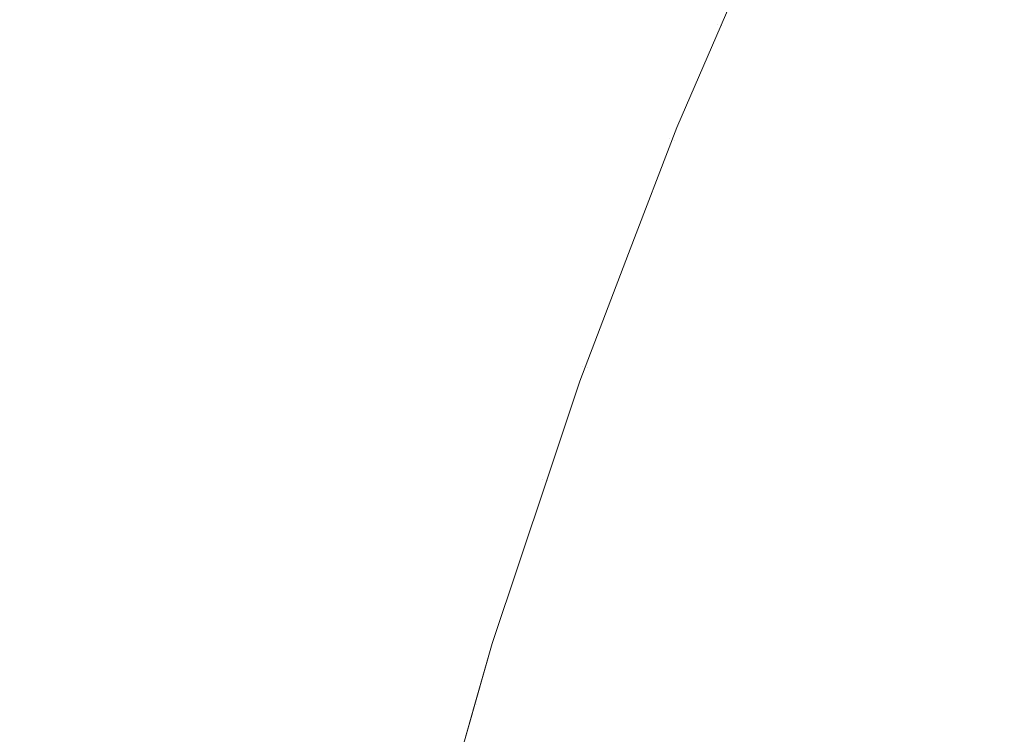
# Model space of a CAD drawing. Header units: centimetres. Extents: x -21.6 to 22.7, y 4.2 to 6.
# Tile 248 of 256: x 7.8329 to 7.8503, y 5.9335 to 5.9461. Entities that reach past the tile are written whole.
import ezdxf

# ---------------------------------------------------------------- set-up
doc = ezdxf.new("R2010")
doc.units = ezdxf.units.CM
doc.header["$LTSCALE"] = 2.54
doc.layers.add('Lucido design-1', color=7, linetype='Continuous')

# ---------------------------------------------------------------- blocks, each defined once
blk = doc.blocks.new('Gruppo-3-1')
at = {"color": 7, "linetype": 'Continuous', "lineweight": 9}
for points, invisible_edges in [([(7.84518, 5.946055, -2276.718698), (7.846073, 5.948082, -2276.718665), (7.84633, 5.948546, -2276.72217), (7.845248, 5.946045, -2276.72217)], 11), ([(7.845248, 5.946045, -2276.92217), (7.84633, 5.948546, -2276.92217), (7.846154, 5.948059, -2276.925294), (7.845261, 5.946033, -2276.925294)], 14), ([(7.845248, 5.946045, -2276.72217), (7.84633, 5.948546, -2276.72217), (7.84633, 5.948546, -2276.92217), (7.845248, 5.946045, -2276.92217)], 10), ([(7.831684, 5.946055, -2276.664243), (7.832446, 5.948082, -2276.663683), (7.833826, 5.948082, -2276.666491), (7.83305, 5.946055, -2276.667025)], 15), ([(7.83305, 5.946055, -2276.667025), (7.833826, 5.948082, -2276.666491), (7.835147, 5.948082, -2276.669369), (7.834359, 5.946055, -2276.669875)], 15), ([(7.834359, 5.946055, -2276.669875), (7.835147, 5.948082, -2276.669369), (7.836407, 5.948082, -2276.672314), (7.835606, 5.946055, -2276.672792)], 15), ([(7.835606, 5.946055, -2276.672792), (7.836407, 5.948082, -2276.672314), (7.837601, 5.948082, -2276.675323), (7.836789, 5.946055, -2276.675772)], 15), ([(7.836789, 5.946055, -2276.675772), (7.837601, 5.948082, -2276.675323), (7.838728, 5.948082, -2276.678394), (7.837905, 5.946055, -2276.678814)], 15), ([(7.837905, 5.946055, -2276.678814), (7.838728, 5.948082, -2276.678394), (7.839784, 5.948082, -2276.681523), (7.838951, 5.946055, -2276.681913)], 15), ([(7.838951, 5.946055, -2276.681913), (7.839784, 5.948082, -2276.681523), (7.840767, 5.948082, -2276.684707), (7.839924, 5.946055, -2276.685066)], 15), ([(7.839924, 5.946055, -2276.685066), (7.840767, 5.948082, -2276.684707), (7.841673, 5.948082, -2276.687942), (7.840822, 5.946055, -2276.68827)], 15), ([(7.840822, 5.946055, -2276.68827), (7.841673, 5.948082, -2276.687942), (7.842502, 5.948082, -2276.691225), (7.841643, 5.946055, -2276.691522)], 15), ([(7.841643, 5.946055, -2276.691522), (7.842502, 5.948082, -2276.691225), (7.843249, 5.948082, -2276.694551), (7.842383, 5.946055, -2276.694816)], 15), ([(7.842383, 5.946055, -2276.694816), (7.843249, 5.948082, -2276.694551), (7.843914, 5.948082, -2276.697916), (7.843041, 5.946055, -2276.698148)], 15), ([(7.843041, 5.946055, -2276.698148), (7.843914, 5.948082, -2276.697916), (7.844493, 5.948082, -2276.701315), (7.843615, 5.946055, -2276.701515)], 15), ([(7.843615, 5.946055, -2276.701515), (7.844493, 5.948082, -2276.701315), (7.844987, 5.948082, -2276.704745), (7.844104, 5.946055, -2276.704912)], 15), ([(7.844104, 5.946055, -2276.704912), (7.844987, 5.948082, -2276.704745), (7.845393, 5.948082, -2276.708199), (7.844506, 5.946055, -2276.708333)], 15), ([(7.844506, 5.946055, -2276.708333), (7.845393, 5.948082, -2276.708199), (7.84571, 5.948082, -2276.711674), (7.84482, 5.946055, -2276.711775)], 15), ([(7.84482, 5.946055, -2276.711775), (7.84571, 5.948082, -2276.711674), (7.845936, 5.948082, -2276.715164), (7.845045, 5.946055, -2276.715231)], 15), ([(7.845045, 5.946055, -2276.715231), (7.845936, 5.948082, -2276.715164), (7.846073, 5.948082, -2276.718665), (7.84518, 5.946055, -2276.718698)], 15), ([(7.845261, 5.946033, -2276.925294), (7.846154, 5.948059, -2276.925294), (7.846261, 5.947989, -2276.928414), (7.845369, 5.945966, -2276.928414)], 15), ([(7.850497, 5.947733, -2276.952675), (7.849597, 5.9458, -2276.952675), (7.848949, 5.946225, -2276.94975), (7.849857, 5.948176, -2276.94975)], 15), ([(7.845369, 5.945966, -2276.928414), (7.846261, 5.947989, -2276.928414), (7.846438, 5.947872, -2276.931524), (7.845549, 5.945854, -2276.931524)], 15), ([(7.845549, 5.945854, -2276.931524), (7.846438, 5.947872, -2276.931524), (7.846686, 5.94771, -2276.934621), (7.8458, 5.945698, -2276.934621)], 15), ([(7.8458, 5.945698, -2276.934621), (7.846686, 5.94771, -2276.934621), (7.847004, 5.947501, -2276.9377), (7.846121, 5.945499, -2276.9377)], 15), ([(7.851197, 5.947248, -2276.955559), (7.850306, 5.945335, -2276.955559), (7.849597, 5.9458, -2276.952675), (7.850497, 5.947733, -2276.952675)], 15), ([(7.846121, 5.945499, -2276.9377), (7.847004, 5.947501, -2276.9377), (7.84739, 5.947248, -2276.940757), (7.846512, 5.945256, -2276.940757)], 15), ([(7.846512, 5.945256, -2276.940757), (7.84739, 5.947248, -2276.940757), (7.847844, 5.94695, -2276.943786), (7.846971, 5.944971, -2276.943786)], 15), ([(7.846971, 5.944971, -2276.943786), (7.847844, 5.94695, -2276.943786), (7.848364, 5.946609, -2276.946785), (7.847498, 5.944644, -2276.946785)], 15), ([(7.847498, 5.944644, -2276.946785), (7.848364, 5.946609, -2276.946785), (7.848949, 5.946225, -2276.94975), (7.84809, 5.944277, -2276.94975)], 15), ([(22.630348, 5.946052, -2276.233304), (22.630348, 5.946387, -2276.233469), (-21.503423, 5.946387, -2276.233469), (-21.503423, 5.946052, -2276.233304)], 10), ([(7.84809, 5.944277, -2276.94975), (7.848949, 5.946225, -2276.94975), (7.849597, 5.9458, -2276.952675), (7.848746, 5.94387, -2276.952675)], 15), ([(-21.503423, 5.946052, -2276.233304), (-21.503423, 5.942474, -2276.231539), (22.630348, 5.942474, -2276.231539), (22.630348, 5.946052, -2276.233304)], 10), ([(7.83305, 5.946055, -2276.667025), (7.832318, 5.944032, -2276.667528), (7.830964, 5.944032, -2276.664772), (7.831684, 5.946055, -2276.664243)], 15), ([(7.834359, 5.946055, -2276.669875), (7.833615, 5.944032, -2276.670352), (7.832318, 5.944032, -2276.667528), (7.83305, 5.946055, -2276.667025)], 15), ([(7.835606, 5.946055, -2276.672792), (7.83485, 5.944032, -2276.673242), (7.833615, 5.944032, -2276.670352), (7.834359, 5.946055, -2276.669875)], 15), ([(7.836789, 5.946055, -2276.675772), (7.836023, 5.944032, -2276.676196), (7.83485, 5.944032, -2276.673242), (7.835606, 5.946055, -2276.672792)], 15), ([(7.837905, 5.946055, -2276.678814), (7.837129, 5.944032, -2276.679209), (7.836023, 5.944032, -2276.676196), (7.836789, 5.946055, -2276.675772)], 15), ([(7.838951, 5.946055, -2276.681913), (7.838165, 5.944032, -2276.68228), (7.837129, 5.944032, -2276.679209), (7.837905, 5.946055, -2276.678814)], 15), ([(7.839924, 5.946055, -2276.685066), (7.83913, 5.944032, -2276.685405), (7.838165, 5.944032, -2276.68228), (7.838951, 5.946055, -2276.681913)], 15), ([(7.840822, 5.946055, -2276.68827), (7.840019, 5.944032, -2276.68858), (7.83913, 5.944032, -2276.685405), (7.839924, 5.946055, -2276.685066)], 15), ([(7.841643, 5.946055, -2276.691522), (7.840832, 5.944032, -2276.691801), (7.840019, 5.944032, -2276.68858), (7.840822, 5.946055, -2276.68827)], 15), ([(7.842383, 5.946055, -2276.694816), (7.841566, 5.944032, -2276.695065), (7.840832, 5.944032, -2276.691801), (7.841643, 5.946055, -2276.691522)], 15), ([(7.843041, 5.946055, -2276.698148), (7.842218, 5.944032, -2276.698368), (7.841566, 5.944032, -2276.695065), (7.842383, 5.946055, -2276.694816)], 15), ([(7.843615, 5.946055, -2276.701515), (7.842787, 5.944032, -2276.701704), (7.842218, 5.944032, -2276.698368), (7.843041, 5.946055, -2276.698148)], 15), ([(7.844104, 5.946055, -2276.704912), (7.843271, 5.944032, -2276.705069), (7.842787, 5.944032, -2276.701704), (7.843615, 5.946055, -2276.701515)], 15), ([(7.844506, 5.946055, -2276.708333), (7.843669, 5.944032, -2276.708459), (7.843271, 5.944032, -2276.705069), (7.844104, 5.946055, -2276.704912)], 15), ([(7.84482, 5.946055, -2276.711775), (7.84398, 5.944032, -2276.71187), (7.843669, 5.944032, -2276.708459), (7.844506, 5.946055, -2276.708333)], 15), ([(7.845045, 5.946055, -2276.715231), (7.844203, 5.944032, -2276.715295), (7.84398, 5.944032, -2276.71187), (7.84482, 5.946055, -2276.711775)], 15), ([(7.84518, 5.946055, -2276.718698), (7.844337, 5.944032, -2276.71873), (7.844203, 5.944032, -2276.715295), (7.845045, 5.946055, -2276.715231)], 15), ([(7.844463, 5.944233, -2276.72217), (7.844337, 5.944032, -2276.71873), (7.84518, 5.946055, -2276.718698)], 11), ([(7.845261, 5.946033, -2276.925294), (7.844418, 5.944011, -2276.925294), (7.844463, 5.944233, -2276.92217)], 11), ([(7.845369, 5.945966, -2276.928414), (7.844527, 5.943947, -2276.928414), (7.844418, 5.944011, -2276.925294), (7.845261, 5.946033, -2276.925294)], 15), ([(7.84518, 5.946055, -2276.718698), (7.845248, 5.946045, -2276.72217), (7.844463, 5.944233, -2276.72217)], 9), ([(7.844463, 5.944233, -2276.92217), (7.845248, 5.946045, -2276.92217), (7.845261, 5.946033, -2276.925294)], 10), ([(7.845248, 5.946045, -2276.92217), (7.844463, 5.944233, -2276.92217), (7.844463, 5.944233, -2276.72217), (7.845248, 5.946045, -2276.72217)], 10), ([(7.845549, 5.945854, -2276.931524), (7.844709, 5.94384, -2276.931524), (7.844527, 5.943947, -2276.928414), (7.845369, 5.945966, -2276.928414)], 15), ([(7.8458, 5.945698, -2276.934621), (7.844963, 5.943691, -2276.934621), (7.844709, 5.94384, -2276.931524), (7.845549, 5.945854, -2276.931524)], 15), ([(7.848746, 5.94387, -2276.952675), (7.849597, 5.9458, -2276.952675), (7.850306, 5.945335, -2276.955559), (7.849464, 5.943424, -2276.955559)], 15), ([(7.846121, 5.945499, -2276.9377), (7.845288, 5.943501, -2276.9377), (7.844963, 5.943691, -2276.934621), (7.8458, 5.945698, -2276.934621)], 15), ([(7.846512, 5.945256, -2276.940757), (7.845683, 5.943269, -2276.940757), (7.845288, 5.943501, -2276.9377), (7.846121, 5.945499, -2276.9377)], 15), ([(7.846971, 5.944971, -2276.943786), (7.846148, 5.942996, -2276.943786), (7.845683, 5.943269, -2276.940757), (7.846512, 5.945256, -2276.940757)], 15), ([(7.849464, 5.943424, -2276.955559), (7.850306, 5.945335, -2276.955559), (7.851075, 5.94483, -2276.958396), (7.850242, 5.942941, -2276.958396)], 15), ([(7.847498, 5.944644, -2276.946785), (7.84668, 5.942684, -2276.946785), (7.846148, 5.942996, -2276.943786), (7.846971, 5.944971, -2276.943786)], 15), ([(7.850242, 5.942941, -2276.958396), (7.851075, 5.94483, -2276.958396), (7.851902, 5.944288, -2276.961185), (7.851079, 5.942422, -2276.961185)], 15), ([(7.84809, 5.944277, -2276.94975), (7.847279, 5.942333, -2276.94975), (7.84668, 5.942684, -2276.946785), (7.847498, 5.944644, -2276.946785)], 15), ([(7.843612, 5.942006, -2276.92217), (7.844463, 5.944233, -2276.92217), (7.844418, 5.944011, -2276.925294)], 10), ([(7.843612, 5.942006, -2276.72217), (7.844463, 5.944233, -2276.72217), (7.844463, 5.944233, -2276.92217), (7.843612, 5.942006, -2276.92217)], 10), ([(7.844337, 5.944032, -2276.71873), (7.844463, 5.944233, -2276.72217), (7.843612, 5.942006, -2276.72217)], 9), ([(7.848746, 5.94387, -2276.952675), (7.847943, 5.941944, -2276.952675), (7.847279, 5.942333, -2276.94975), (7.84809, 5.944277, -2276.94975)], 15), ([(7.831629, 5.942016, -2276.668002), (7.832318, 5.944032, -2276.667528), (7.833615, 5.944032, -2276.670352), (7.832914, 5.942016, -2276.670802)], 15), ([(7.832914, 5.942016, -2276.670802), (7.833615, 5.944032, -2276.670352), (7.83485, 5.944032, -2276.673242), (7.834139, 5.942016, -2276.673667)], 15), ([(7.834139, 5.942016, -2276.673667), (7.83485, 5.944032, -2276.673242), (7.836023, 5.944032, -2276.676196), (7.835301, 5.942016, -2276.676595)], 15), ([(7.835301, 5.942016, -2276.676595), (7.836023, 5.944032, -2276.676196), (7.837129, 5.944032, -2276.679209), (7.836398, 5.942016, -2276.679582)], 15), ([(7.836398, 5.942016, -2276.679582), (7.837129, 5.944032, -2276.679209), (7.838165, 5.944032, -2276.68228), (7.837425, 5.942016, -2276.682626)], 15), ([(7.837425, 5.942016, -2276.682626), (7.838165, 5.944032, -2276.68228), (7.83913, 5.944032, -2276.685405), (7.838381, 5.942016, -2276.685724)], 15), ([(7.838381, 5.942016, -2276.685724), (7.83913, 5.944032, -2276.685405), (7.840019, 5.944032, -2276.68858), (7.839263, 5.942016, -2276.688871)], 15), ([(7.839263, 5.942016, -2276.688871), (7.840019, 5.944032, -2276.68858), (7.840832, 5.944032, -2276.691801), (7.840069, 5.942016, -2276.692065)], 15), ([(7.840069, 5.942016, -2276.692065), (7.840832, 5.944032, -2276.691801), (7.841566, 5.944032, -2276.695065), (7.840796, 5.942016, -2276.695301)], 15), ([(7.840796, 5.942016, -2276.695301), (7.841566, 5.944032, -2276.695065), (7.842218, 5.944032, -2276.698368), (7.841442, 5.942016, -2276.698574)], 15), ([(7.841442, 5.942016, -2276.698574), (7.842218, 5.944032, -2276.698368), (7.842787, 5.944032, -2276.701704), (7.842007, 5.942016, -2276.701881)], 15), ([(7.842007, 5.942016, -2276.701881), (7.842787, 5.944032, -2276.701704), (7.843271, 5.944032, -2276.705069), (7.842487, 5.942016, -2276.705218)], 15), ([(7.842487, 5.942016, -2276.705218), (7.843271, 5.944032, -2276.705069), (7.843669, 5.944032, -2276.708459), (7.842881, 5.942016, -2276.708578)], 15), ([(7.842881, 5.942016, -2276.708578), (7.843669, 5.944032, -2276.708459), (7.84398, 5.944032, -2276.71187), (7.84319, 5.942016, -2276.711959)], 15), ([(7.84319, 5.942016, -2276.711959), (7.84398, 5.944032, -2276.71187), (7.844203, 5.944032, -2276.715295), (7.84341, 5.942016, -2276.715354)], 15), ([(7.84341, 5.942016, -2276.715354), (7.844203, 5.944032, -2276.715295), (7.844337, 5.944032, -2276.71873), (7.843543, 5.942016, -2276.71876)], 15), ([(7.843612, 5.942006, -2276.72217), (7.843543, 5.942016, -2276.71876), (7.844337, 5.944032, -2276.71873)], 11), ([(7.844418, 5.944011, -2276.925294), (7.843624, 5.941995, -2276.925294), (7.843612, 5.942006, -2276.92217)], 11), ([(7.843624, 5.941995, -2276.925294), (7.844418, 5.944011, -2276.925294), (7.844527, 5.943947, -2276.928414), (7.843735, 5.941934, -2276.928414)], 15), ([(7.843735, 5.941934, -2276.928414), (7.844527, 5.943947, -2276.928414), (7.844709, 5.94384, -2276.931524), (7.843919, 5.941832, -2276.931524)], 15), ([(7.843919, 5.941832, -2276.931524), (7.844709, 5.94384, -2276.931524), (7.844963, 5.943691, -2276.934621), (7.844175, 5.94169, -2276.934621)], 15), ([(7.849464, 5.943424, -2276.955559), (7.848669, 5.941518, -2276.955559), (7.847943, 5.941944, -2276.952675), (7.848746, 5.94387, -2276.952675)], 15), ([(7.844175, 5.94169, -2276.934621), (7.844963, 5.943691, -2276.934621), (7.845288, 5.943501, -2276.9377), (7.844504, 5.941509, -2276.9377)], 15), ([(7.844504, 5.941509, -2276.9377), (7.845288, 5.943501, -2276.9377), (7.845683, 5.943269, -2276.940757), (7.844903, 5.941287, -2276.940757)], 15), ([(7.850242, 5.942941, -2276.958396), (7.849456, 5.941056, -2276.958396), (7.848669, 5.941518, -2276.955559), (7.849464, 5.943424, -2276.955559)], 15), ([(7.844903, 5.941287, -2276.940757), (7.845683, 5.943269, -2276.940757), (7.846148, 5.942996, -2276.943786), (7.845373, 5.941027, -2276.943786)], 15), ([(7.845373, 5.941027, -2276.943786), (7.846148, 5.942996, -2276.943786), (7.84668, 5.942684, -2276.946785), (7.845911, 5.940729, -2276.946785)], 15), ([(7.851079, 5.942422, -2276.961185), (7.850302, 5.940559, -2276.961185), (7.849456, 5.941056, -2276.958396), (7.850242, 5.942941, -2276.958396)], 15), ([(7.845911, 5.940729, -2276.946785), (7.84668, 5.942684, -2276.946785), (7.847279, 5.942333, -2276.94975), (7.846516, 5.940394, -2276.94975)], 15), ([(22.630348, 5.93848, -2276.229782), (22.630348, 5.942474, -2276.231539), (-21.503423, 5.942474, -2276.231539), (-21.503423, 5.942012, -2276.231336)], 10), ([(7.846516, 5.940394, -2276.94975), (7.847279, 5.942333, -2276.94975), (7.847943, 5.941944, -2276.952675), (7.847186, 5.940023, -2276.952675)], 15), ([(-21.503423, 5.942012, -2276.231336), (-21.503423, 5.939998, -2276.23045), (22.630348, 5.93848, -2276.229782)], 10), ([(7.832914, 5.942016, -2276.670802), (7.832256, 5.940007, -2276.671224), (7.830981, 5.940007, -2276.668448), (7.831629, 5.942016, -2276.668002)], 15), ([(7.834139, 5.942016, -2276.673667), (7.833471, 5.940007, -2276.674066), (7.832256, 5.940007, -2276.671224), (7.832914, 5.942016, -2276.670802)], 15), ([(7.835301, 5.942016, -2276.676595), (7.834623, 5.940007, -2276.676969), (7.833471, 5.940007, -2276.674066), (7.834139, 5.942016, -2276.673667)], 15), ([(7.836398, 5.942016, -2276.679582), (7.835711, 5.940007, -2276.679932), (7.834623, 5.940007, -2276.676969), (7.835301, 5.942016, -2276.676595)], 15), ([(7.837425, 5.942016, -2276.682626), (7.83673, 5.940007, -2276.682951), (7.835711, 5.940007, -2276.679932), (7.836398, 5.942016, -2276.679582)], 15), ([(7.838381, 5.942016, -2276.685724), (7.837678, 5.940007, -2276.686024), (7.83673, 5.940007, -2276.682951), (7.837425, 5.942016, -2276.682626)], 15), ([(7.839263, 5.942016, -2276.688871), (7.838553, 5.940007, -2276.689145), (7.837678, 5.940007, -2276.686024), (7.838381, 5.942016, -2276.685724)], 15), ([(7.840069, 5.942016, -2276.692065), (7.839352, 5.940007, -2276.692312), (7.838553, 5.940007, -2276.689145), (7.839263, 5.942016, -2276.688871)], 15), ([(7.840796, 5.942016, -2276.695301), (7.840073, 5.940007, -2276.695522), (7.839352, 5.940007, -2276.692312), (7.840069, 5.942016, -2276.692065)], 15), ([(7.841442, 5.942016, -2276.698574), (7.840714, 5.940007, -2276.698768), (7.840073, 5.940007, -2276.695522), (7.840796, 5.942016, -2276.695301)], 15), ([(7.842007, 5.942016, -2276.701881), (7.841274, 5.940007, -2276.702048), (7.840714, 5.940007, -2276.698768), (7.841442, 5.942016, -2276.698574)], 15), ([(7.842487, 5.942016, -2276.705218), (7.84175, 5.940007, -2276.705357), (7.841274, 5.940007, -2276.702048), (7.842007, 5.942016, -2276.701881)], 15), ([(7.842881, 5.942016, -2276.708578), (7.842141, 5.940007, -2276.70869), (7.84175, 5.940007, -2276.705357), (7.842487, 5.942016, -2276.705218)], 15), ([(7.84319, 5.942016, -2276.711959), (7.842447, 5.940007, -2276.712043), (7.842141, 5.940007, -2276.70869), (7.842881, 5.942016, -2276.708578)], 15), ([(7.84341, 5.942016, -2276.715354), (7.842666, 5.940007, -2276.71541), (7.842447, 5.940007, -2276.712043), (7.84319, 5.942016, -2276.711959)], 15), ([(7.843543, 5.942016, -2276.71876), (7.842797, 5.940007, -2276.718788), (7.842666, 5.940007, -2276.71541), (7.84341, 5.942016, -2276.715354)], 15), ([(7.842879, 5.939988, -2276.925294), (7.84275, 5.939753, -2276.92217), (7.843612, 5.942006, -2276.92217)], 9), ([(7.843612, 5.942006, -2276.92217), (7.84275, 5.939753, -2276.92217), (7.84275, 5.939753, -2276.72217), (7.843612, 5.942006, -2276.72217)], 10), ([(7.843612, 5.942006, -2276.72217), (7.84275, 5.939753, -2276.72217), (7.842797, 5.940007, -2276.718788)], 10), ([(7.842797, 5.940007, -2276.718788), (7.843543, 5.942016, -2276.71876), (7.843612, 5.942006, -2276.72217)], 11), ([(7.843612, 5.942006, -2276.92217), (7.843624, 5.941995, -2276.925294), (7.842879, 5.939988, -2276.925294)], 11), ([(7.843735, 5.941934, -2276.928414), (7.84299, 5.93993, -2276.928414), (7.842879, 5.939988, -2276.925294), (7.843624, 5.941995, -2276.925294)], 15), ([(7.843919, 5.941832, -2276.931524), (7.843176, 5.939833, -2276.931524), (7.84299, 5.93993, -2276.928414), (7.843735, 5.941934, -2276.928414)], 15), ([(7.847186, 5.940023, -2276.952675), (7.847943, 5.941944, -2276.952675), (7.848669, 5.941518, -2276.955559), (7.84792, 5.939617, -2276.955559)], 15), ([(7.844175, 5.94169, -2276.934621), (7.843435, 5.939698, -2276.934621), (7.843176, 5.939833, -2276.931524), (7.843919, 5.941832, -2276.931524)], 15), ([(7.844504, 5.941509, -2276.9377), (7.843767, 5.939524, -2276.9377), (7.843435, 5.939698, -2276.934621), (7.844175, 5.94169, -2276.934621)], 15), ([(7.844903, 5.941287, -2276.940757), (7.84417, 5.939314, -2276.940757), (7.843767, 5.939524, -2276.9377), (7.844504, 5.941509, -2276.9377)], 15), ([(7.84792, 5.939617, -2276.955559), (7.848669, 5.941518, -2276.955559), (7.849456, 5.941056, -2276.958396), (7.848716, 5.939176, -2276.958396)], 15), ([(7.845373, 5.941027, -2276.943786), (7.844644, 5.939066, -2276.943786), (7.84417, 5.939314, -2276.940757), (7.844903, 5.941287, -2276.940757)], 15), ([(7.845911, 5.940729, -2276.946785), (7.845188, 5.938783, -2276.946785), (7.844644, 5.939066, -2276.943786), (7.845373, 5.941027, -2276.943786)], 15), ([(7.848716, 5.939176, -2276.958396), (7.849456, 5.941056, -2276.958396), (7.850302, 5.940559, -2276.961185), (7.849571, 5.938703, -2276.961185)], 15), ([(7.846516, 5.940394, -2276.94975), (7.845799, 5.938464, -2276.94975), (7.845188, 5.938783, -2276.946785), (7.845911, 5.940729, -2276.946785)], 15), ([(7.849571, 5.938703, -2276.961185), (7.850302, 5.940559, -2276.961185), (7.851205, 5.94003, -2276.963922), (7.850483, 5.938198, -2276.963922)], 15), ([(7.847186, 5.940023, -2276.952675), (7.846476, 5.93811, -2276.952675), (7.845799, 5.938464, -2276.94975), (7.846516, 5.940394, -2276.94975)], 15), ([(7.84792, 5.939617, -2276.955559), (7.847217, 5.937724, -2276.955559), (7.846476, 5.93811, -2276.952675), (7.847186, 5.940023, -2276.952675)], 15), ([(-21.503423, 5.939998, -2276.23045), (-21.503423, 5.93848, -2276.229782), (22.630348, 5.93848, -2276.229782)], 10), ([(7.831639, 5.938008, -2276.67162), (7.832256, 5.940007, -2276.671224), (7.833471, 5.940007, -2276.674066), (7.832844, 5.938008, -2276.67444)], 15), ([(7.832844, 5.938008, -2276.67444), (7.833471, 5.940007, -2276.674066), (7.834623, 5.940007, -2276.676969), (7.833988, 5.938008, -2276.677321)], 15), ([(7.833988, 5.938008, -2276.677321), (7.834623, 5.940007, -2276.676969), (7.835711, 5.940007, -2276.679932), (7.835067, 5.938008, -2276.680261)], 15), ([(7.835067, 5.938008, -2276.680261), (7.835711, 5.940007, -2276.679932), (7.83673, 5.940007, -2276.682951), (7.836078, 5.938008, -2276.683256)], 15), ([(7.836078, 5.938008, -2276.683256), (7.83673, 5.940007, -2276.682951), (7.837678, 5.940007, -2276.686024), (7.837019, 5.938008, -2276.686305)], 15), ([(7.837019, 5.938008, -2276.686305), (7.837678, 5.940007, -2276.686024), (7.838553, 5.940007, -2276.689145), (7.837887, 5.938008, -2276.689402)], 15), ([(7.837887, 5.938008, -2276.689402), (7.838553, 5.940007, -2276.689145), (7.839352, 5.940007, -2276.692312), (7.838679, 5.938008, -2276.692545)], 15), ([(7.838679, 5.938008, -2276.692545), (7.839352, 5.940007, -2276.692312), (7.840073, 5.940007, -2276.695522), (7.839395, 5.938008, -2276.695729)], 15), ([(7.839395, 5.938008, -2276.695729), (7.840073, 5.940007, -2276.695522), (7.840714, 5.940007, -2276.698768), (7.840031, 5.938008, -2276.69895)], 15), ([(7.840031, 5.938008, -2276.69895), (7.840714, 5.940007, -2276.698768), (7.841274, 5.940007, -2276.702048), (7.840586, 5.938008, -2276.702205)], 15), ([(7.840586, 5.938008, -2276.702205), (7.841274, 5.940007, -2276.702048), (7.84175, 5.940007, -2276.705357), (7.841059, 5.938008, -2276.705488)], 15), ([(7.841059, 5.938008, -2276.705488), (7.84175, 5.940007, -2276.705357), (7.842141, 5.940007, -2276.70869), (7.841447, 5.938008, -2276.708795)], 15), ([(7.841447, 5.938008, -2276.708795), (7.842141, 5.940007, -2276.70869), (7.842447, 5.940007, -2276.712043), (7.841751, 5.938008, -2276.712122)], 15), ([(7.841751, 5.938008, -2276.712122), (7.842447, 5.940007, -2276.712043), (7.842666, 5.940007, -2276.71541), (7.841968, 5.938008, -2276.715463)], 15), ([(7.841968, 5.938008, -2276.715463), (7.842666, 5.940007, -2276.71541), (7.842797, 5.940007, -2276.718788), (7.842099, 5.938008, -2276.718814)], 15), ([(7.842099, 5.938008, -2276.718814), (7.842797, 5.940007, -2276.718788), (7.84275, 5.939753, -2276.72217)], 11), ([(7.84275, 5.939753, -2276.92217), (7.842879, 5.939988, -2276.925294), (7.84218, 5.93799, -2276.925294)], 11), ([(7.84218, 5.93799, -2276.925294), (7.842879, 5.939988, -2276.925294), (7.84299, 5.93993, -2276.928414), (7.842292, 5.937935, -2276.928414)], 15), ([(7.842292, 5.937935, -2276.928414), (7.84299, 5.93993, -2276.928414), (7.843176, 5.939833, -2276.931524), (7.84248, 5.937843, -2276.931524)], 15), ([(7.84275, 5.939753, -2276.72217), (7.842166, 5.938001, -2276.72217), (7.842099, 5.938008, -2276.718814)], 10), ([(7.84218, 5.93799, -2276.925294), (7.842166, 5.938001, -2276.92217), (7.84275, 5.939753, -2276.92217)], 9), ([(7.842166, 5.938001, -2276.72217), (7.84275, 5.939753, -2276.72217), (7.84275, 5.939753, -2276.92217), (7.842166, 5.938001, -2276.92217)], 10), ([(7.84248, 5.937843, -2276.931524), (7.843176, 5.939833, -2276.931524), (7.843435, 5.939698, -2276.934621), (7.842741, 5.937714, -2276.934621)], 15), ([(7.842741, 5.937714, -2276.934621), (7.843435, 5.939698, -2276.934621), (7.843767, 5.939524, -2276.9377), (7.843076, 5.93755, -2276.9377)], 15), ([(7.843076, 5.93755, -2276.9377), (7.843767, 5.939524, -2276.9377), (7.84417, 5.939314, -2276.940757), (7.843483, 5.93735, -2276.940757)], 15), ([(7.848716, 5.939176, -2276.958396), (7.848021, 5.937304, -2276.958396), (7.847217, 5.937724, -2276.955559), (7.84792, 5.939617, -2276.955559)], 15), ([(7.843483, 5.93735, -2276.940757), (7.84417, 5.939314, -2276.940757), (7.844644, 5.939066, -2276.943786), (7.843961, 5.937115, -2276.943786)], 15), ([(7.849571, 5.938703, -2276.961185), (7.848884, 5.936853, -2276.961185), (7.848021, 5.937304, -2276.958396), (7.848716, 5.939176, -2276.958396)], 15), ([(7.843961, 5.937115, -2276.943786), (7.844644, 5.939066, -2276.943786), (7.845188, 5.938783, -2276.946785), (7.84451, 5.936846, -2276.946785)], 15), ([(7.84451, 5.936846, -2276.946785), (7.845188, 5.938783, -2276.946785), (7.845799, 5.938464, -2276.94975), (7.845126, 5.936543, -2276.94975)], 15), ([(7.850483, 5.938198, -2276.963922), (7.849806, 5.936373, -2276.963922), (7.848884, 5.936853, -2276.961185), (7.849571, 5.938703, -2276.961185)], 15), ([(22.630348, 5.93848, -2276.229782), (-21.503423, 5.93848, -2276.229782), (-21.503423, 5.934414, -2276.228201), (22.630348, 5.934414, -2276.228201)], 5), ([(7.845126, 5.936543, -2276.94975), (7.845799, 5.938464, -2276.94975), (7.846476, 5.93811, -2276.952675), (7.84581, 5.936207, -2276.952675)], 15), ([(7.84581, 5.936207, -2276.952675), (7.846476, 5.93811, -2276.952675), (7.847217, 5.937724, -2276.955559), (7.846558, 5.935839, -2276.955559)], 15), ([(7.851451, 5.937662, -2276.966604), (7.850782, 5.935863, -2276.966604), (7.849806, 5.936373, -2276.963922), (7.850483, 5.938198, -2276.963922)], 15), ([(7.833988, 5.938008, -2276.677321), (7.833394, 5.936021, -2276.677649), (7.832259, 5.936021, -2276.674789), (7.832844, 5.938008, -2276.67444)], 15), ([(7.835067, 5.938008, -2276.680261), (7.834465, 5.936021, -2276.680568), (7.833394, 5.936021, -2276.677649), (7.833988, 5.938008, -2276.677321)], 15), ([(7.836078, 5.938008, -2276.683256), (7.835468, 5.936021, -2276.683541), (7.834465, 5.936021, -2276.680568), (7.835067, 5.938008, -2276.680261)], 15), ([(7.837019, 5.938008, -2276.686305), (7.836402, 5.936021, -2276.686567), (7.835468, 5.936021, -2276.683541), (7.836078, 5.938008, -2276.683256)], 15), ([(7.837887, 5.938008, -2276.689402), (7.837264, 5.936021, -2276.689642), (7.836402, 5.936021, -2276.686567), (7.837019, 5.938008, -2276.686305)], 15), ([(7.838679, 5.938008, -2276.692545), (7.838051, 5.936021, -2276.692761), (7.837264, 5.936021, -2276.689642), (7.837887, 5.938008, -2276.689402)], 15), ([(7.839395, 5.938008, -2276.695729), (7.838761, 5.936021, -2276.695922), (7.838051, 5.936021, -2276.692761), (7.838679, 5.938008, -2276.692545)], 15), ([(7.840031, 5.938008, -2276.69895), (7.839393, 5.936021, -2276.69912), (7.838761, 5.936021, -2276.695922), (7.839395, 5.938008, -2276.695729)], 15), ([(7.840586, 5.938008, -2276.702205), (7.839944, 5.936021, -2276.702351), (7.839393, 5.936021, -2276.69912), (7.840031, 5.938008, -2276.69895)], 15), ([(7.841059, 5.938008, -2276.705488), (7.840413, 5.936021, -2276.70561), (7.839944, 5.936021, -2276.702351), (7.840586, 5.938008, -2276.702205)], 15), ([(7.841447, 5.938008, -2276.708795), (7.840799, 5.936021, -2276.708893), (7.840413, 5.936021, -2276.70561), (7.841059, 5.938008, -2276.705488)], 15), ([(7.841751, 5.938008, -2276.712122), (7.8411, 5.936021, -2276.712195), (7.840799, 5.936021, -2276.708893), (7.841447, 5.938008, -2276.708795)], 15), ([(7.841968, 5.938008, -2276.715463), (7.841315, 5.936021, -2276.715512), (7.8411, 5.936021, -2276.712195), (7.841751, 5.938008, -2276.712122)], 15), ([(7.842166, 5.938001, -2276.72217), (7.841204, 5.935117, -2276.72217), (7.841445, 5.936021, -2276.718839), (7.842099, 5.938008, -2276.718814)], 14), ([(7.84218, 5.93799, -2276.925294), (7.841526, 5.936004, -2276.925294), (7.841204, 5.935117, -2276.92217), (7.842166, 5.938001, -2276.92217)], 11), ([(7.842166, 5.938001, -2276.92217), (7.841204, 5.935117, -2276.92217), (7.841204, 5.935117, -2276.72217), (7.842166, 5.938001, -2276.72217)], 10), ([(7.842099, 5.938008, -2276.718814), (7.841445, 5.936021, -2276.718839), (7.841315, 5.936021, -2276.715512), (7.841968, 5.938008, -2276.715463)], 15), ([(7.842292, 5.937935, -2276.928414), (7.84164, 5.935951, -2276.928414), (7.841526, 5.936004, -2276.925294), (7.84218, 5.93799, -2276.925294)], 15), ([(7.84248, 5.937843, -2276.931524), (7.841829, 5.935864, -2276.931524), (7.84164, 5.935951, -2276.928414), (7.842292, 5.937935, -2276.928414)], 15), ([(7.842741, 5.937714, -2276.934621), (7.842092, 5.935742, -2276.934621), (7.841829, 5.935864, -2276.931524), (7.84248, 5.937843, -2276.931524)], 15), ([(7.843076, 5.93755, -2276.9377), (7.84243, 5.935587, -2276.9377), (7.842092, 5.935742, -2276.934621), (7.842741, 5.937714, -2276.934621)], 15), ([(7.846558, 5.935839, -2276.955559), (7.847217, 5.937724, -2276.955559), (7.848021, 5.937304, -2276.958396), (7.847369, 5.935441, -2276.958396)], 15), ([(7.843483, 5.93735, -2276.940757), (7.84284, 5.935397, -2276.940757), (7.84243, 5.935587, -2276.9377), (7.843076, 5.93755, -2276.9377)], 15), ([(7.843961, 5.937115, -2276.943786), (7.843323, 5.935174, -2276.943786), (7.84284, 5.935397, -2276.940757), (7.843483, 5.93735, -2276.940757)], 15), ([(7.847369, 5.935441, -2276.958396), (7.848021, 5.937304, -2276.958396), (7.848884, 5.936853, -2276.961185), (7.84824, 5.935013, -2276.961185)], 15), ([(7.84451, 5.936846, -2276.946785), (7.843876, 5.934919, -2276.946785), (7.843323, 5.935174, -2276.943786), (7.843961, 5.937115, -2276.943786)], 15), ([(7.845126, 5.936543, -2276.94975), (7.844498, 5.934632, -2276.94975), (7.843876, 5.934919, -2276.946785), (7.84451, 5.936846, -2276.946785)], 15), ([(7.84824, 5.935013, -2276.961185), (7.848884, 5.936853, -2276.961185), (7.849806, 5.936373, -2276.963922), (7.84917, 5.934556, -2276.963922)], 15), ([(7.84581, 5.936207, -2276.952675), (7.845187, 5.934314, -2276.952675), (7.844498, 5.934632, -2276.94975), (7.845126, 5.936543, -2276.94975)], 15), ([(7.84917, 5.934556, -2276.963922), (7.849806, 5.936373, -2276.963922), (7.850782, 5.935863, -2276.966604), (7.850156, 5.934072, -2276.966604)], 15), ([(7.846558, 5.935839, -2276.955559), (7.845942, 5.933966, -2276.955559), (7.845187, 5.934314, -2276.952675), (7.84581, 5.936207, -2276.952675)], 15), ([(7.831712, 5.934046, -2276.675115), (7.832259, 5.936021, -2276.674789), (7.833394, 5.936021, -2276.677649), (7.83284, 5.934046, -2276.677955)], 15), ([(7.83284, 5.934046, -2276.677955), (7.833394, 5.936021, -2276.677649), (7.834465, 5.936021, -2276.680568), (7.833903, 5.934046, -2276.680854)], 15), ([(7.833903, 5.934046, -2276.680854), (7.834465, 5.936021, -2276.680568), (7.835468, 5.936021, -2276.683541), (7.8349, 5.934046, -2276.683807)], 15), ([(7.8349, 5.934046, -2276.683807), (7.835468, 5.936021, -2276.683541), (7.836402, 5.936021, -2276.686567), (7.835828, 5.934046, -2276.686812)], 15), ([(7.835828, 5.934046, -2276.686812), (7.836402, 5.936021, -2276.686567), (7.837264, 5.936021, -2276.689642), (7.836683, 5.934046, -2276.689866)], 15), ([(7.836683, 5.934046, -2276.689866), (7.837264, 5.936021, -2276.689642), (7.838051, 5.936021, -2276.692761), (7.837465, 5.934046, -2276.692964)], 15), ([(7.837465, 5.934046, -2276.692964), (7.838051, 5.936021, -2276.692761), (7.838761, 5.936021, -2276.695922), (7.83817, 5.934046, -2276.696103)], 15), ([(7.83817, 5.934046, -2276.696103), (7.838761, 5.936021, -2276.695922), (7.839393, 5.936021, -2276.69912), (7.838798, 5.934046, -2276.699279)], 15), ([(7.838798, 5.934046, -2276.699279), (7.839393, 5.936021, -2276.69912), (7.839944, 5.936021, -2276.702351), (7.839345, 5.934046, -2276.702487)], 15), ([(7.839345, 5.934046, -2276.702487), (7.839944, 5.936021, -2276.702351), (7.840413, 5.936021, -2276.70561), (7.839811, 5.934046, -2276.705724)], 15), ([(7.839811, 5.934046, -2276.705724), (7.840413, 5.936021, -2276.70561), (7.840799, 5.936021, -2276.708893), (7.840194, 5.934046, -2276.708984)], 15), ([(7.840194, 5.934046, -2276.708984), (7.840799, 5.936021, -2276.708893), (7.8411, 5.936021, -2276.712195), (7.840493, 5.934046, -2276.712264)], 15), ([(7.840493, 5.934046, -2276.712264), (7.8411, 5.936021, -2276.712195), (7.841315, 5.936021, -2276.715512), (7.840707, 5.934046, -2276.715558)], 15), ([(7.840707, 5.934046, -2276.715558), (7.841315, 5.936021, -2276.715512), (7.841445, 5.936021, -2276.718839), (7.840836, 5.934046, -2276.718861)], 15), ([(7.840836, 5.934046, -2276.718861), (7.841445, 5.936021, -2276.718839), (7.841204, 5.935117, -2276.72217)], 11), ([(7.841204, 5.935117, -2276.92217), (7.841526, 5.936004, -2276.925294), (7.840917, 5.93403, -2276.925294)], 11), ([(7.840917, 5.93403, -2276.925294), (7.841526, 5.936004, -2276.925294), (7.84164, 5.935951, -2276.928414), (7.841031, 5.93398, -2276.928414)], 15), ([(7.841031, 5.93398, -2276.928414), (7.84164, 5.935951, -2276.928414), (7.841829, 5.935864, -2276.931524), (7.841222, 5.933898, -2276.931524)], 15), ([(7.841222, 5.933898, -2276.931524), (7.841829, 5.935864, -2276.931524), (7.842092, 5.935742, -2276.934621), (7.841487, 5.933783, -2276.934621)], 15), ([(7.847369, 5.935441, -2276.958396), (7.846759, 5.933589, -2276.958396), (7.845942, 5.933966, -2276.955559), (7.846558, 5.935839, -2276.955559)], 15), ([(7.850156, 5.934072, -2276.966604), (7.850782, 5.935863, -2276.966604), (7.851812, 5.935325, -2276.969229), (7.851195, 5.933562, -2276.969229)], 15), ([(7.841487, 5.933783, -2276.934621), (7.842092, 5.935742, -2276.934621), (7.84243, 5.935587, -2276.9377), (7.841827, 5.933636, -2276.9377)], 15), ([(7.841827, 5.933636, -2276.9377), (7.84243, 5.935587, -2276.9377), (7.84284, 5.935397, -2276.940757), (7.842241, 5.933457, -2276.940757)], 15), ([(7.842241, 5.933457, -2276.940757), (7.84284, 5.935397, -2276.940757), (7.843323, 5.935174, -2276.943786), (7.842728, 5.933246, -2276.943786)], 15), ([(7.84824, 5.935013, -2276.961185), (7.847638, 5.933183, -2276.961185), (7.846759, 5.933589, -2276.958396), (7.847369, 5.935441, -2276.958396)], 15), ([(7.842728, 5.933246, -2276.943786), (7.843323, 5.935174, -2276.943786), (7.843876, 5.934919, -2276.946785), (7.843285, 5.933005, -2276.946785)], 15), ([(7.841204, 5.935117, -2276.72217), (7.840336, 5.932079, -2276.72217), (7.840269, 5.932086, -2276.718883), (7.840836, 5.934046, -2276.718861)], 14), ([(7.840336, 5.932079, -2276.72217), (7.841204, 5.935117, -2276.72217), (7.840897, 5.934041, -2276.92217), (7.840336, 5.932079, -2276.92217)], 10), ([(7.840917, 5.93403, -2276.925294), (7.840897, 5.934041, -2276.92217), (7.841204, 5.935117, -2276.92217)], 9), ([(7.841204, 5.935117, -2276.72217), (7.841204, 5.935117, -2276.92217), (7.840897, 5.934041, -2276.92217)], 9), ([(7.84917, 5.934556, -2276.963922), (7.848576, 5.93275, -2276.963922), (7.847638, 5.933183, -2276.961185), (7.84824, 5.935013, -2276.961185)], 15), ([(7.843285, 5.933005, -2276.946785), (7.843876, 5.934919, -2276.946785), (7.844498, 5.934632, -2276.94975), (7.843912, 5.932734, -2276.94975)], 15), ([(7.843912, 5.932734, -2276.94975), (7.844498, 5.934632, -2276.94975), (7.845187, 5.934314, -2276.952675), (7.844607, 5.932434, -2276.952675)], 15), ([(7.850156, 5.934072, -2276.966604), (7.84957, 5.932292, -2276.966604), (7.848576, 5.93275, -2276.963922), (7.84917, 5.934556, -2276.963922)], 15), ([(22.630348, 5.934414, -2276.228201), (-21.503423, 5.934414, -2276.228201), (-21.503423, 5.930283, -2276.226798), (22.630348, 5.930283, -2276.226798)], 5), ([(7.844607, 5.932434, -2276.952675), (7.845187, 5.934314, -2276.952675), (7.845942, 5.933966, -2276.955559), (7.845367, 5.932105, -2276.955559)], 15), ([(7.833903, 5.934046, -2276.680854), (7.833381, 5.932086, -2276.68112), (7.832325, 5.932086, -2276.67824), (7.83284, 5.934046, -2276.677955)], 15), ([(7.8349, 5.934046, -2276.683807), (7.834372, 5.932086, -2276.684054), (7.833381, 5.932086, -2276.68112), (7.833903, 5.934046, -2276.680854)], 15), ([(7.835828, 5.934046, -2276.686812), (7.835293, 5.932086, -2276.68704), (7.834372, 5.932086, -2276.684054), (7.8349, 5.934046, -2276.683807)], 15), ([(7.836683, 5.934046, -2276.689866), (7.836143, 5.932086, -2276.690074), (7.835293, 5.932086, -2276.68704), (7.835828, 5.934046, -2276.686812)], 15), ([(7.837465, 5.934046, -2276.692964), (7.83692, 5.932086, -2276.693152), (7.836143, 5.932086, -2276.690074), (7.836683, 5.934046, -2276.689866)], 15), ([(7.83817, 5.934046, -2276.696103), (7.837621, 5.932086, -2276.696271), (7.83692, 5.932086, -2276.693152), (7.837465, 5.934046, -2276.692964)], 15), ([(7.838798, 5.934046, -2276.699279), (7.838244, 5.932086, -2276.699426), (7.837621, 5.932086, -2276.696271), (7.83817, 5.934046, -2276.696103)], 15), ([(7.839345, 5.934046, -2276.702487), (7.838788, 5.932086, -2276.702614), (7.838244, 5.932086, -2276.699426), (7.838798, 5.934046, -2276.699279)], 15), ([(7.839811, 5.934046, -2276.705724), (7.839251, 5.932086, -2276.70583), (7.838788, 5.932086, -2276.702614), (7.839345, 5.934046, -2276.702487)], 15), ([(7.840194, 5.934046, -2276.708984), (7.839631, 5.932086, -2276.709069), (7.839251, 5.932086, -2276.70583), (7.839811, 5.934046, -2276.705724)], 15), ([(7.840493, 5.934046, -2276.712264), (7.839928, 5.932086, -2276.712328), (7.839631, 5.932086, -2276.709069), (7.840194, 5.934046, -2276.708984)], 15), ([(7.840707, 5.934046, -2276.715558), (7.840141, 5.932086, -2276.7156), (7.839928, 5.932086, -2276.712328), (7.840493, 5.934046, -2276.712264)], 15), ([(7.840836, 5.934046, -2276.718861), (7.840269, 5.932086, -2276.718883), (7.840141, 5.932086, -2276.7156), (7.840707, 5.934046, -2276.715558)], 15), ([(7.840917, 5.93403, -2276.925294), (7.84035, 5.93207, -2276.925294), (7.840336, 5.932079, -2276.92217), (7.840897, 5.934041, -2276.92217)], 11), ([(7.841031, 5.93398, -2276.928414), (7.840465, 5.932024, -2276.928414), (7.84035, 5.93207, -2276.925294), (7.840917, 5.93403, -2276.925294)], 15), ([(7.841222, 5.933898, -2276.931524), (7.840657, 5.931946, -2276.931524), (7.840465, 5.932024, -2276.928414), (7.841031, 5.93398, -2276.928414)], 15), ([(7.845367, 5.932105, -2276.955559), (7.845942, 5.933966, -2276.955559), (7.846759, 5.933589, -2276.958396), (7.846191, 5.931748, -2276.958396)], 15), ([(7.851195, 5.933562, -2276.969229), (7.850618, 5.931808, -2276.969229), (7.84957, 5.932292, -2276.966604), (7.850156, 5.934072, -2276.966604)], 15), ([(7.841487, 5.933783, -2276.934621), (7.840925, 5.931838, -2276.934621), (7.840657, 5.931946, -2276.931524), (7.841222, 5.933898, -2276.931524)], 15), ([(7.841827, 5.933636, -2276.9377), (7.841268, 5.931699, -2276.9377), (7.840925, 5.931838, -2276.934621), (7.841487, 5.933783, -2276.934621)], 15), ([(7.842241, 5.933457, -2276.940757), (7.841684, 5.93153, -2276.940757), (7.841268, 5.931699, -2276.9377), (7.841827, 5.933636, -2276.9377)], 15), ([(7.846191, 5.931748, -2276.958396), (7.846759, 5.933589, -2276.958396), (7.847638, 5.933183, -2276.961185), (7.847077, 5.931365, -2276.961185)], 15)]:
    blk.add_3dface(points, dxfattribs=dict(at, invisible_edges=invisible_edges))
blk = doc.blocks.new('Gruppo-4-1')
at = {"color": 7}
blk.add_blockref('Gruppo-3-1', (0, 0), dxfattribs=at)

msp = doc.modelspace()

# ---------------------------------------------------------------- block references
at = {"layer": 'Lucido design-1', "color": 7}
msp.add_blockref('Gruppo-4-1', (0, 0), dxfattribs=at)

doc.saveas('drawing.dxf')
